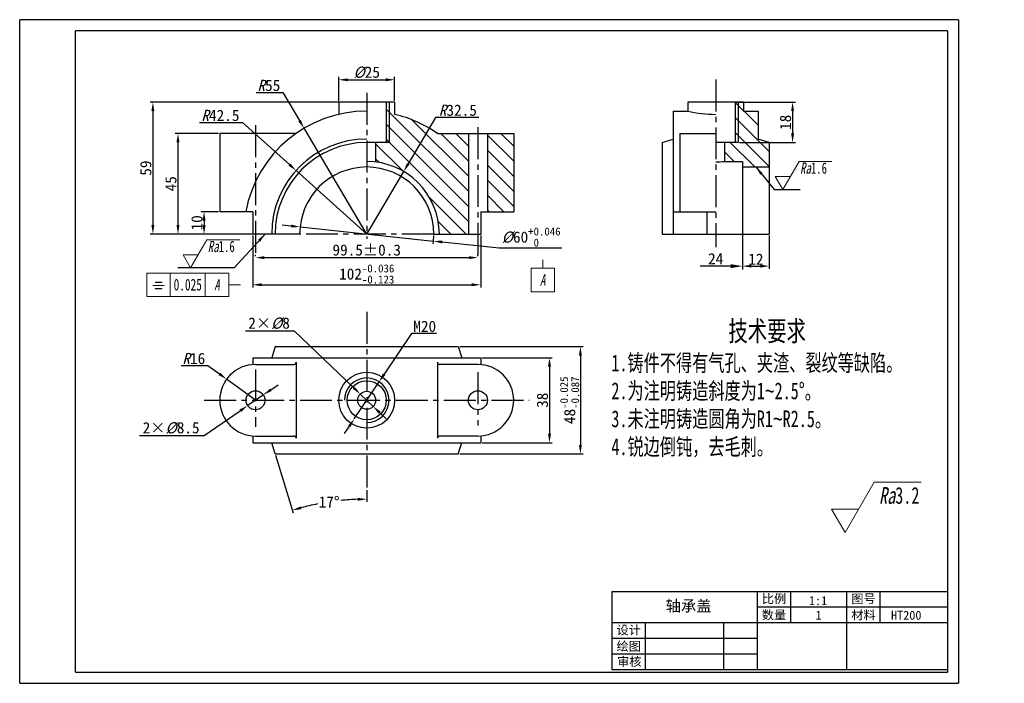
# Model space of a CAD drawing. Header units: millimetres. Extents: x 558 to 998, y 15 to 312.
import ezdxf

# ---------------------------------------------------------------- set-up
doc = ezdxf.new("R2010")
doc.units = ezdxf.units.MM
doc.header["$LTSCALE"] = 1.5
doc.linetypes.add('CENTER2', pattern=[28.575, 19.05, -3.175, 3.175, -3.175])
doc.layers.add('1轮廓实线层', color=7, linetype='Continuous', lineweight=30)
for name, color, linetype in [('2细线层', 7, 'Continuous'), ('3中心线层', 7, 'CENTER2'), ('5剖面线层', 7, 'Continuous'), ('6文字层', 7, 'Continuous'), ('7标注层', 7, 'Continuous'), ('8符号标注层', 7, 'Continuous')]:
    doc.layers.add(name, color=color, linetype=linetype)
doc.layers.add('图框', color=7, linetype='Continuous', lineweight=30, plot=False)
doc.layers.add('实体层', color=7, linetype='Continuous', lineweight=30, plot=False)
doc.layers.add('细实线层', color=7, linetype='Continuous', plot=False)
doc.styles.add('PC_TEXTSTYLE', font='simfang.ttf', dxfattribs={"width": 0.707})
doc.styles.add('PC_TEXTSTYLE5', font='simfang.ttf', dxfattribs={"width": 0.707})
doc.styles.get("Standard").update_dxf_attribs({"font": 'simfang.ttf'})
doc.styles.add('ZWISOGDT', font='ISOCP.SHX', dxfattribs={"bigfont": 'GBCBIG.SHX'})
doc.styles.add('样式 1', font='仿宋_GB2312.ttf', dxfattribs={"height": 4})
doc.dimstyles.new('ISO-25', dxfattribs={"dimtxt": 5, "dimasz": 4, "dimexe": 1.25, "dimexo": 0.625, "dimtad": 1, "dimdsep": 46, "dimtxsty": 'Standard', "dimcen": 2.5, "dimadec": 0, "dimazin": 0, "dimtfac": 1, "dimtmove": 0, "dimatfit": 3, "dimfxl": 1, "dimarcsym": 0})

# ---------------------------------------------------------------- blocks, each defined once
blk = doc.blocks.new('*D4')
at = {"layer": '7标注层', "color": 0, "lineweight": -2, "transparency": 16777216}
for p, q in [((700.65, 275.38), (700.65, 286.04)), ((704.65, 284.79), (721.65, 284.79)), ((725.65, 275.38), (725.65, 286.04))]:
    blk.add_line(p, q, dxfattribs=at)
at = {"layer": '7标注层', "color": 0, "transparency": 16777216}
for points in [[(704.65, 285.45), (704.65, 284.12), (700.65, 284.79)], [(721.65, 285.45), (721.65, 284.12), (725.65, 284.79)]]:
    blk.add_solid(points, dxfattribs=at)
at = {"layer": 'Defpoints', "color": 0, "transparency": 16777216}
for p in [(725.65, 284.79), (700.65, 274.76), (725.65, 274.76)]:
    blk.add_point(p, dxfattribs=at)
at = {"layer": '7标注层', "color": 0, "transparency": 16777216, "insert": (713.15, 288.08), "char_height": 5, "attachment_point": 5}
blk.add_mtext('{\\fFangSong|b0|i1|c134|p49;%%C}25', dxfattribs=at)
blk = doc.blocks.new('*D5')
at = {"layer": '7标注层', "color": 0, "lineweight": -2, "transparency": 16777216}
for p, q in [((646.78, 225.76), (639.12, 225.76)), ((640.37, 221.76), (640.37, 219.76)), ((661.53, 215.76), (639.12, 215.76))]:
    blk.add_line(p, q, dxfattribs=at)
at = {"layer": '7标注层', "color": 0, "transparency": 16777216}
for points in [[(639.7, 221.76), (641.04, 221.76), (640.37, 225.76)], [(639.7, 219.76), (641.04, 219.76), (640.37, 215.76)]]:
    blk.add_solid(points, dxfattribs=at)
at = {"layer": 'Defpoints', "color": 0, "transparency": 16777216}
for p in [(647.4, 225.76), (640.37, 215.76), (662.15, 215.76)]:
    blk.add_point(p, dxfattribs=at)
at = {"layer": '7标注层', "color": 0, "transparency": 16777216, "insert": (637.22, 220.76), "char_height": 5, "attachment_point": 5, "rotation": 90}
blk.add_mtext('10', dxfattribs=at)
blk = doc.blocks.new('*D6')
at = {"layer": '7标注层', "color": 0, "lineweight": -2, "transparency": 16777216}
for p, q in [((646.78, 260.76), (627.46, 260.76)), ((628.71, 256.76), (628.71, 219.76)), ((661.53, 215.76), (627.46, 215.76))]:
    blk.add_line(p, q, dxfattribs=at)
at = {"layer": '7标注层', "color": 0, "transparency": 16777216}
for points in [[(628.05, 256.76), (629.38, 256.76), (628.71, 260.76)], [(628.05, 219.76), (629.38, 219.76), (628.71, 215.76)]]:
    blk.add_solid(points, dxfattribs=at)
at = {"layer": 'Defpoints', "color": 0, "transparency": 16777216}
for p in [(647.4, 260.76), (628.71, 215.76), (662.15, 215.76)]:
    blk.add_point(p, dxfattribs=at)
at = {"layer": '7标注层', "color": 0, "transparency": 16777216, "insert": (625.56, 238.26), "char_height": 5, "attachment_point": 5, "rotation": 90}
blk.add_mtext('45', dxfattribs=at)
blk = doc.blocks.new('*D7')
at = {"layer": '7标注层', "color": 0, "lineweight": -2, "transparency": 16777216}
for p, q in [((712.53, 274.76), (616.24, 274.76)), ((617.49, 270.76), (617.49, 219.76)), ((682.53, 215.76), (616.24, 215.76))]:
    blk.add_line(p, q, dxfattribs=at)
at = {"layer": '7标注层', "color": 0, "transparency": 16777216}
for points in [[(616.82, 270.76), (618.16, 270.76), (617.49, 274.76)], [(616.82, 219.76), (618.16, 219.76), (617.49, 215.76)]]:
    blk.add_solid(points, dxfattribs=at)
at = {"layer": 'Defpoints', "color": 0, "transparency": 16777216}
for p in [(713.15, 274.76), (617.49, 215.76), (683.15, 215.76)]:
    blk.add_point(p, dxfattribs=at)
at = {"layer": '7标注层', "color": 0, "transparency": 16777216, "insert": (614.34, 245.26), "char_height": 5, "attachment_point": 5, "rotation": 90}
blk.add_mtext('59', dxfattribs=at)
blk = doc.blocks.new('*D8')
at = {"layer": '7标注层', "color": 0, "lineweight": -2, "transparency": 16777216}
for p, q in [((663.4, 205.81), (663.4, 206.44)), ((667.4, 205.19), (758.9, 205.19)), ((762.9, 205.81), (762.9, 206.44))]:
    blk.add_line(p, q, dxfattribs=at)
at = {"layer": '7标注层', "color": 0, "transparency": 16777216}
for points in [[(667.4, 205.85), (667.4, 204.52), (663.4, 205.19)], [(758.9, 205.85), (758.9, 204.52), (762.9, 205.19)]]:
    blk.add_solid(points, dxfattribs=at)
at = {"layer": 'Defpoints', "color": 0, "transparency": 16777216}
for p in [(663.4, 205.19), (762.9, 205.19), (762.9, 205.19)]:
    blk.add_point(p, dxfattribs=at)
at = {"layer": '7标注层', "color": 0, "transparency": 16777216, "insert": (713.15, 208.57), "char_height": 5, "attachment_point": 5}
blk.add_mtext('{\\A1;99.5{}{\\C7;%%p0.3}}', dxfattribs=at)
blk = doc.blocks.new('*D9')
at = {"layer": '7标注层', "color": 0, "lineweight": -2, "transparency": 16777216}
for p, q in [((662.15, 215.13), (662.15, 191.8)), ((764.15, 215.13), (764.15, 191.8)), ((666.15, 193.05), (760.15, 193.05))]:
    blk.add_line(p, q, dxfattribs=at)
at = {"layer": '7标注层', "color": 0, "transparency": 16777216}
for points in [[(666.15, 193.72), (666.15, 192.39), (662.15, 193.05)], [(760.15, 193.72), (760.15, 192.39), (764.15, 193.05)]]:
    blk.add_solid(points, dxfattribs=at)
at = {"layer": 'Defpoints', "color": 0, "transparency": 16777216}
for p in [(662.15, 215.76), (764.15, 215.76), (764.15, 193.05)]:
    blk.add_point(p, dxfattribs=at)
at = {"layer": '7标注层', "color": 0, "transparency": 16777216, "insert": (713.15, 197.88), "char_height": 5, "attachment_point": 5}
blk.add_mtext('{\\A1;102{}{\\H0.71x;\\C7;\\S-0.036^ -0.123;}}', dxfattribs=at)
blk = doc.blocks.new('*D10')
at = {"layer": '7标注层', "color": 0, "lineweight": -2, "transparency": 16777216}
for p, q in [((764.78, 160.36), (796.17, 160.36)), ((794.92, 156.36), (794.92, 126.36)), ((764.78, 122.36), (796.17, 122.36))]:
    blk.add_line(p, q, dxfattribs=at)
at = {"layer": '7标注层', "color": 0, "transparency": 16777216}
for points in [[(794.25, 156.36), (795.58, 156.36), (794.92, 160.36)], [(794.25, 126.36), (795.58, 126.36), (794.92, 122.36)]]:
    blk.add_solid(points, dxfattribs=at)
at = {"layer": 'Defpoints', "color": 0, "transparency": 16777216}
for p in [(764.15, 160.36), (764.15, 122.36), (794.92, 122.36)]:
    blk.add_point(p, dxfattribs=at)
at = {"layer": '7标注层', "color": 0, "transparency": 16777216, "insert": (791.76, 141.36), "char_height": 5, "attachment_point": 5, "rotation": 90}
blk.add_mtext('38', dxfattribs=at)
blk = doc.blocks.new('*D11')
at = {"layer": '7标注层', "color": 0, "lineweight": -2, "transparency": 16777216}
for p, q in [((754.75, 165.36), (809.98, 165.36)), ((808.73, 161.36), (808.73, 121.36)), ((754.75, 117.36), (809.98, 117.36))]:
    blk.add_line(p, q, dxfattribs=at)
at = {"layer": '7标注层', "color": 0, "transparency": 16777216}
for points in [[(808.06, 161.36), (809.4, 161.36), (808.73, 165.36)], [(808.06, 121.36), (809.4, 121.36), (808.73, 117.36)]]:
    blk.add_solid(points, dxfattribs=at)
at = {"layer": 'Defpoints', "color": 0, "transparency": 16777216}
for p in [(754.12, 165.36), (754.12, 117.36), (808.73, 117.36)]:
    blk.add_point(p, dxfattribs=at)
at = {"layer": '7标注层', "color": 0, "transparency": 16777216, "insert": (803.92, 141.36), "char_height": 5, "attachment_point": 5, "rotation": 90}
blk.add_mtext('{\\A1;48{}{\\H0.71x;\\C7;\\S-0.025^ -0.087;}}', dxfattribs=at)
blk = doc.blocks.new('*D12')
at = {"layer": '7标注层', "color": 0, "lineweight": -2, "transparency": 16777216}
for p, q in [((878.63, 274.76), (904.91, 274.76)), ((903.66, 270.76), (903.66, 260.76)), ((879.88, 256.76), (904.91, 256.76))]:
    blk.add_line(p, q, dxfattribs=at)
at = {"layer": '7标注层', "color": 0, "transparency": 16777216}
for points in [[(902.99, 270.76), (904.33, 270.76), (903.66, 274.76)], [(902.99, 260.76), (904.33, 260.76), (903.66, 256.76)]]:
    blk.add_solid(points, dxfattribs=at)
at = {"layer": 'Defpoints', "color": 0, "transparency": 16777216}
for p in [(878.01, 274.76), (879.26, 256.76), (903.66, 256.76)]:
    blk.add_point(p, dxfattribs=at)
at = {"layer": '7标注层', "color": 0, "transparency": 16777216, "insert": (900.51, 265.76), "char_height": 5, "attachment_point": 5, "rotation": 90}
blk.add_mtext('18', dxfattribs=at)
blk = doc.blocks.new('*D13')
at = {"layer": '7标注层', "color": 0, "lineweight": -2, "transparency": 16777216}
for p, q in [((881.26, 215.13), (881.26, 200.14)), ((893.26, 215.13), (893.26, 200.14)), ((885.26, 201.39), (889.26, 201.39))]:
    blk.add_line(p, q, dxfattribs=at)
at = {"layer": '7标注层', "color": 0, "transparency": 16777216}
for points in [[(885.26, 202.05), (885.26, 200.72), (881.26, 201.39)], [(889.26, 202.05), (889.26, 200.72), (893.26, 201.39)]]:
    blk.add_solid(points, dxfattribs=at)
at = {"layer": 'Defpoints', "color": 0, "transparency": 16777216}
for p in [(881.26, 215.76), (893.26, 215.76), (893.26, 201.39)]:
    blk.add_point(p, dxfattribs=at)
at = {"layer": '7标注层', "color": 0, "transparency": 16777216, "insert": (887.26, 204.51), "char_height": 5, "attachment_point": 5}
blk.add_mtext('12', dxfattribs=at)
blk = doc.blocks.new('*D14')
at = {"layer": '7标注层', "color": 0, "lineweight": -2, "transparency": 16777216}
for p, q in [((672.36, 116.77), (680.26, 90.94)), ((713.15, 101.2), (713.15, 95.85))]:
    blk.add_line(p, q, dxfattribs=at)
for start, end in [(92.0149, 95.8616), (101.1567, 104.9851)]:
    blk.add_arc((713.15, -16.65), 113.75, start, end, dxfattribs=at)
at = {"layer": '7标注层', "color": 0, "transparency": 16777216}
for points in [[(709.14, 97.7), (709.16, 96.36), (713.15, 97.1)], [(683.92, 92.59), (683.55, 93.87), (679.89, 92.13)]]:
    blk.add_solid(points, dxfattribs=at)
at = {"layer": 'Defpoints', "color": 0, "transparency": 16777216}
for p in [(713.15, 180.91), (670.65, 122.36), (672.18, 117.36), (713.15, 101.82), (701.92, 96.55)]:
    blk.add_point(p, dxfattribs=at)
at = {"layer": '7标注层', "color": 0, "transparency": 16777216, "insert": (696.34, 95.85), "char_height": 5, "attachment_point": 5}
blk.add_mtext('17°', dxfattribs=at)
blk = doc.blocks.new('*D15')
at = {"layer": '7标注层', "color": 0, "lineweight": -2, "transparency": 16777216}
for p, q in [((743.99, 267.97), (731.71, 247.18)), ((763.25, 267.97), (743.99, 267.97)), ((713.15, 215.76), (729.68, 243.74))]:
    blk.add_line(p, q, dxfattribs=at)
at = {"layer": '7标注层', "color": 0, "transparency": 16777216}
blk.add_solid([(731.14, 247.52), (732.29, 246.84), (729.68, 243.74)], dxfattribs=at)
at = {"layer": 'Defpoints', "color": 0, "transparency": 16777216}
for p in [(729.68, 243.74), (713.15, 215.76)]:
    blk.add_point(p, dxfattribs=at)
at = {"layer": '7标注层', "color": 0, "transparency": 16777216, "insert": (753.93, 271.14), "char_height": 5, "attachment_point": 5}
blk.add_mtext('{\\fFangSong|b0|i1|c134|p49;R}32.5', dxfattribs=at)
blk = doc.blocks.new('*D16')
at = {"layer": '7标注层', "color": 0, "lineweight": -2, "transparency": 16777216}
for p, q in [((638.4, 265.64), (657.65, 265.64)), ((657.65, 265.64), (678.57, 246.84)), ((713.15, 215.76), (681.54, 244.17))]:
    blk.add_line(p, q, dxfattribs=at)
at = {"layer": '7标注层', "color": 0, "transparency": 16777216}
blk.add_solid([(679.01, 247.34), (678.12, 246.35), (681.54, 244.17)], dxfattribs=at)
at = {"layer": 'Defpoints', "color": 0, "transparency": 16777216}
for p in [(681.54, 244.17), (713.15, 215.76)]:
    blk.add_point(p, dxfattribs=at)
at = {"layer": '7标注层', "color": 0, "transparency": 16777216, "insert": (647.71, 268.81), "char_height": 5, "attachment_point": 5}
blk.add_mtext('{\\fFangSong|b0|i1|c134|p49;R}42.5', dxfattribs=at)
blk = doc.blocks.new('*D17')
at = {"layer": '7标注层', "color": 0, "lineweight": -2, "transparency": 16777216}
for p, q in [((663.72, 279.07), (675.66, 279.07)), ((675.66, 279.07), (683.09, 266.52)), ((713.15, 215.76), (685.13, 263.08))]:
    blk.add_line(p, q, dxfattribs=at)
at = {"layer": '7标注层', "color": 0, "transparency": 16777216}
blk.add_solid([(683.67, 266.86), (682.52, 266.18), (685.13, 263.08)], dxfattribs=at)
at = {"layer": 'Defpoints', "color": 0, "transparency": 16777216}
for p in [(685.13, 263.08), (713.15, 215.76)]:
    blk.add_point(p, dxfattribs=at)
at = {"layer": '7标注层', "color": 0, "transparency": 16777216, "insert": (669.38, 282.23), "char_height": 5, "attachment_point": 5}
blk.add_mtext('{\\fFangSong|b0|i1|c134|p49;R}55', dxfattribs=at)
blk = doc.blocks.new('*D18')
at = {"layer": '7标注层', "color": 0, "lineweight": -2, "transparency": 16777216}
for p, q in [((630.11, 156.88), (642.13, 156.88)), ((642.13, 156.88), (647.24, 153.15)), ((663.4, 141.36), (650.47, 150.79))]:
    blk.add_line(p, q, dxfattribs=at)
at = {"layer": '7标注层', "color": 0, "transparency": 16777216}
blk.add_solid([(647.64, 153.69), (646.85, 152.61), (650.47, 150.79)], dxfattribs=at)
at = {"layer": 'Defpoints', "color": 0, "transparency": 16777216}
for p in [(650.47, 150.79), (663.4, 141.36)]:
    blk.add_point(p, dxfattribs=at)
at = {"layer": '7标注层', "color": 0, "transparency": 16777216, "insert": (635.81, 160.03), "char_height": 5, "attachment_point": 5}
blk.add_mtext('{\\fFangSong|b0|i1|c134|p49;R}16', dxfattribs=at)
blk = doc.blocks.new('*D19')
at = {"layer": '7标注层', "color": 0, "lineweight": -2, "transparency": 16777216}
for p, q in [((679.34, 219.34), (675.36, 219.76)), ((683.32, 218.92), (742.98, 212.59)), ((772.37, 209.48), (746.96, 212.17)), ((800.4, 209.48), (772.37, 209.48))]:
    blk.add_line(p, q, dxfattribs=at)
blk.add_arc((713.15, 215.76), 30, 351.5597, 358.8063, dxfattribs=at)
at = {"layer": '7标注层', "color": 0, "transparency": 16777216}
for points in [[(679.41, 220), (679.27, 218.68), (683.32, 218.92)], [(747.03, 212.83), (746.89, 211.51), (742.98, 212.59)]]:
    blk.add_solid(points, dxfattribs=at)
at = {"layer": 'Defpoints', "color": 0, "transparency": 16777216}
for p in [(683.32, 218.92), (742.98, 212.59)]:
    blk.add_point(p, dxfattribs=at)
at = {"layer": '7标注层', "color": 0, "transparency": 16777216, "insert": (786.7, 214.4), "char_height": 5, "attachment_point": 5}
blk.add_mtext('{\\A1;{\\ffangsong|b0|i1|c134|p49;%%c}{60}{}{\\H0.71x;\\C7;\\S+0.046^  0;}}', dxfattribs=at)
blk = doc.blocks.new('*D20')
at = {"layer": '7标注层', "color": 0, "lineweight": -2, "transparency": 16777216}
for p, q in [((670.2, 146.03), (673.5, 148.3)), ((666.9, 143.77), (659.9, 138.96)), ((640.49, 125.64), (656.6, 136.7)), ((611.44, 125.64), (640.49, 125.64))]:
    blk.add_line(p, q, dxfattribs=at)
at = {"layer": '7标注层', "color": 0, "transparency": 16777216}
for points in [[(669.83, 146.58), (670.58, 145.48), (666.9, 143.77)], [(656.22, 137.25), (656.98, 136.15), (659.9, 138.96)]]:
    blk.add_solid(points, dxfattribs=at)
at = {"layer": 'Defpoints', "color": 0, "transparency": 16777216}
for p in [(666.9, 143.77), (659.9, 138.96)]:
    blk.add_point(p, dxfattribs=at)
at = {"layer": '7标注层', "color": 0, "transparency": 16777216, "insert": (625.65, 128.94), "char_height": 5, "attachment_point": 5}
blk.add_mtext('2×{\\fFangSong|b0|i1|c134|p49;%%C}8.5', dxfattribs=at)
blk = doc.blocks.new('*D21')
at = {"layer": '7标注层', "color": 0, "lineweight": -2, "transparency": 16777216}
for p, q in [((658.91, 172.48), (680.68, 172.48)), ((680.68, 172.48), (707.37, 146.9)), ((716.04, 138.6), (710.26, 144.13)), ((718.93, 135.83), (721.81, 133.06))]:
    blk.add_line(p, q, dxfattribs=at)
at = {"layer": '7标注层', "color": 0, "transparency": 16777216}
for points in [[(707.84, 147.38), (706.91, 146.42), (710.26, 144.13)], [(719.39, 136.31), (718.47, 135.35), (716.04, 138.6)]]:
    blk.add_solid(points, dxfattribs=at)
at = {"layer": 'Defpoints', "color": 0, "transparency": 16777216}
for p in [(710.26, 144.13), (716.04, 138.6)]:
    blk.add_point(p, dxfattribs=at)
at = {"layer": '7标注层', "color": 0, "transparency": 16777216, "insert": (669.48, 175.78), "char_height": 5, "attachment_point": 5}
blk.add_mtext('2×{\\fFangSong|b0|i1|c134|p49;%%C}8', dxfattribs=at)
blk = doc.blocks.new('*D22')
at = {"layer": '7标注层', "color": 0, "lineweight": -2, "transparency": 16777216}
for p, q in [((733.21, 171.25), (720.95, 152.99)), ((744.37, 171.25), (733.21, 171.25)), ((707.58, 133.06), (718.72, 149.67)), ((705.35, 129.74), (703.12, 126.42))]:
    blk.add_line(p, q, dxfattribs=at)
at = {"layer": '7标注层', "color": 0, "transparency": 16777216}
for points in [[(720.4, 153.36), (721.51, 152.62), (718.72, 149.67)], [(704.8, 130.11), (705.9, 129.37), (707.58, 133.06)]]:
    blk.add_solid(points, dxfattribs=at)
at = {"layer": 'Defpoints', "color": 0, "transparency": 16777216}
for p in [(718.72, 149.67), (707.58, 133.06)]:
    blk.add_point(p, dxfattribs=at)
at = {"layer": '7标注层', "color": 0, "transparency": 16777216, "insert": (739.1, 174.4), "char_height": 5, "attachment_point": 5}
blk.add_mtext('M20', dxfattribs=at)

msp = doc.modelspace()

# ---------------------------------------------------------------- hatches: boundary and pattern name
at = {"layer": '5剖面线层'}
h = msp.add_hatch(dxfattribs=at)
h.set_pattern_fill('ANSI31', color=256, scale=1.5, angle=90)
h.set_pattern_definition([(135, (717.1505, 215.756), (-3.3676, -3.3676), [])])
h.paths.add_polyline_path([(717.15, 248.009), (717.15, 256.756), (723.15, 256.756), (723.15, 274.756), (725.65, 274.756), (725.65, 269.317, -0.096114), (744.773, 260.756), (758.65, 260.756), (758.65, 215.756), (745.65, 215.756, 0.3785183)])
h.paths.add_polyline_path([(767.15, 260.756), (767.15, 225.756), (778.9, 225.756), (778.9, 260.756)])
h.paths.add_polyline_path([(721.9, 256.756), (721.9, 274.756), (723.15, 274.756), (723.15, 256.756)])
h = msp.add_hatch(dxfattribs=at)
h.set_pattern_fill('ANSI31', color=256, scale=1.5, angle=90)
h.set_pattern_definition([(135, (873.2576, 245.756), (-3.3676, -3.3676), [])])
h.paths.add_polyline_path([(888.258, 270.756), (881.758, 270.756), (881.758, 274.756), (879.258, 274.756), (879.258, 256.756), (873.258, 256.756), (873.258, 248.256), (881.258, 248.256), (881.258, 245.756), (893.258, 245.756), (893.258, 256.727), (888.258, 258.256)])
h.paths.add_polyline_path([(879.258, 274.756), (878.008, 274.756), (878.008, 256.756), (879.258, 256.756)], flags=17)

# ---------------------------------------------------------------- linework, layer by layer
at = {"layer": '1轮廓实线层'}
for p, q in [((582.904, 19.684), (582.904, 306.684)), ((972.904, 306.684), (582.904, 306.684)), ((972.904, 306.684), (972.904, 19.684)), ((700.65, 274.756), (700.65, 269.317)), ((725.65, 274.756), (700.65, 274.756)), ((721.9, 274.756), (721.9, 256.756)), ((725.65, 274.756), (725.65, 269.317)), ((881.758, 274.756), (856.758, 274.756)), ((856.758, 274.756), (856.758, 270.756)), ((878.008, 274.756), (878.008, 256.756)), ((881.758, 274.756), (881.758, 270.756)), ((850.258, 270.756), (850.258, 215.756)), ((850.258, 270.756), (856.758, 270.756)), ((881.758, 270.756), (888.258, 270.756)), ((888.258, 270.756), (888.258, 258.256)), ((681.528, 260.756), (647.4, 260.756)), ((647.4, 260.756), (647.4, 225.756)), ((744.773, 260.756), (778.9, 260.756)), ((758.65, 260.756), (758.65, 215.756)), ((767.15, 260.756), (767.15, 225.756)), ((778.9, 260.756), (778.9, 225.756)), ((853.258, 260.756), (853.258, 225.756)), ((853.258, 260.756), (869.258, 260.756)), ((723.15, 256.756), (713.15, 256.756)), ((717.15, 256.756), (717.15, 248.009)), ((845.258, 256.727), (850.258, 258.256)), ((845.258, 256.727), (845.258, 215.756)), ((879.258, 256.756), (869.258, 256.756)), ((873.258, 256.756), (873.258, 248.256)), ((893.258, 256.727), (888.258, 258.256)), ((893.258, 256.727), (893.258, 215.756)), ((873.258, 248.256), (881.258, 248.256)), ((881.258, 248.256), (881.258, 215.756)), ((881.258, 245.756), (893.258, 245.756)), ((662.15, 225.756), (647.4, 225.756)), ((662.15, 225.756), (662.15, 215.756)), ((764.15, 225.756), (778.9, 225.756)), ((764.15, 225.756), (764.15, 215.756)), ((850.258, 225.756), (869.258, 225.756)), ((865.458, 215.756), (865.458, 225.756)), ((683.15, 215.756), (662.15, 215.756)), ((743.15, 215.756), (764.15, 215.756)), ((845.258, 215.756), (893.258, 215.756)), ((672.179, 165.364), (670.65, 160.364)), ((672.179, 165.364), (754.122, 165.364)), ((754.122, 165.364), (755.65, 160.364)), ((662.15, 160.364), (764.15, 160.364)), ((662.15, 160.364), (662.15, 157.315)), ((764.15, 160.364), (764.15, 157.315)), ((663.4, 157.364), (680.528, 157.364)), ((681.528, 158.364), (681.528, 124.364)), ((744.773, 158.364), (744.773, 124.364)), ((762.9, 157.364), (745.773, 157.364)), ((662.15, 125.412), (662.15, 122.364)), ((663.4, 125.364), (680.528, 125.364)), ((762.9, 125.364), (745.773, 125.364)), ((764.15, 125.412), (764.15, 122.364)), ((662.15, 122.364), (764.15, 122.364)), ((672.179, 117.364), (670.65, 122.364)), ((754.122, 117.364), (755.65, 122.364)), ((672.179, 117.364), (754.122, 117.364)), ((582.904, 19.684), (972.904, 19.684))]:
    msp.add_line(p, q, dxfattribs=at)
for centre, radius in [((713.15, 141.364), 12.5), ((713.15, 141.364), 8.75), ((663.4, 141.364), 4.25), ((713.15, 141.364), 4), ((762.9, 141.364), 4.25)]:
    msp.add_circle(centre, radius, dxfattribs=at)
for centre, radius, start, end in [((713.15, 215.756), 55, 90, 169.52432), ((713.15, 215.756), 55, 54.9032, 76.86344), ((869.258, 324.317), 55, 256.86344, 270), ((713.15, 215.756), 42.5, 90, 180), ((713.15, 215.756), 40.971, 90, 180), ((713.15, 215.756), 32.5, 0, 90), ((869.258, 280.509), 32.5, 270, 277.06971), ((713.15, 215.756), 30, 0, 180), ((663.4, 141.364), 16, 90, 270), ((680.528, 158.364), 1, 270, 0), ((745.773, 158.364), 1, 180, 270), ((762.9, 141.364), 16, 270, 90), ((680.528, 124.364), 1, 360, 90), ((745.773, 124.364), 1, 90, 180)]:
    msp.add_arc(centre, radius, start, end, dxfattribs=at)
at = {"layer": '2细线层'}
for p, q in [((557.904, 14.684), (557.904, 311.684)), ((977.904, 311.684), (557.904, 311.684)), ((977.904, 311.684), (977.904, 14.684)), ((723.15, 274.756), (723.15, 256.756)), ((879.258, 274.756), (879.258, 256.756)), ((557.904, 14.684), (977.904, 14.684))]:
    msp.add_line(p, q, dxfattribs=at)
msp.add_arc((713.15, 141.364), 10, 270, 180, dxfattribs=at)
at = {"layer": '3中心线层', "ltscale": 0.5}
for p, q in [((869.258, 284.923), (869.258, 209.862)), ((713.15, 278.987), (713.15, 213.541)), ((663.4, 264.465), (663.4, 205.188)), ((762.9, 263.602), (762.9, 205.188)), ((743.15, 215.756), (683.15, 215.756)), ((713.15, 180.907), (713.15, 101.82)), ((663.4, 155.178), (663.4, 129.457)), ((762.9, 153.883), (762.9, 130.01)), ((640.453, 141.364), (785.848, 141.364))]:
    msp.add_line(p, q, dxfattribs=at)
at = {"layer": '7标注层'}
for p, q in [((881.258, 215.756), (881.258, 199.886)), ((876.008, 201.386), (862.341, 201.386))]:
    msp.add_line(p, q, dxfattribs=at)
msp.add_solid([(876.008, 200.511), (876.008, 202.261), (881.258, 201.386)], dxfattribs=at)
at = {"layer": '8符号标注层', "color": 7, "lineweight": 0}
for p, q in [((899.305, 235.664), (906.579, 248.264)), ((906.579, 248.264), (921.283, 248.264)), ((895.91, 241.544), (899.305, 235.664)), ((895.91, 241.544), (902.699, 241.544)), ((634.36, 200.594), (641.634, 213.194)), ((641.634, 213.194), (656.338, 213.194)), ((630.965, 206.474), (634.36, 200.594)), ((630.965, 206.474), (637.754, 206.474)), ((791.894, 204.226), (791.894, 200.439)), ((614.79, 198.305), (614.79, 187.805)), ((614.79, 198.305), (625.29, 198.305)), ((625.29, 198.305), (625.29, 187.805)), ((625.29, 198.305), (640.896, 198.305)), ((640.896, 198.305), (640.896, 187.805)), ((640.896, 198.305), (651.396, 198.305)), ((651.396, 198.305), (651.396, 187.805)), ((786.644, 200.439), (786.644, 189.939)), ((797.144, 200.439), (786.644, 200.439)), ((797.144, 189.939), (797.144, 200.439)), ((656.646, 193.055), (651.396, 193.055)), ((656.144, 193.055), (656.646, 193.055)), ((786.644, 189.939), (797.144, 189.939)), ((614.79, 187.805), (625.29, 187.805)), ((625.29, 187.805), (640.896, 187.805)), ((640.896, 187.805), (651.396, 187.805)), ((927.14, 82.14), (940.131, 104.64)), ((940.131, 104.64), (961.137, 104.64)), ((921.078, 92.64), (927.14, 82.14)), ((921.078, 92.64), (933.203, 92.64))]:
    msp.add_line(p, q, dxfattribs=at)
at = {"layer": '8符号标注层', "color": 7}
for points in [[(788.863, 209.476), (791.894, 204.226), (794.925, 209.476), (788.863, 209.476)], [(661.394, 193.055), (656.144, 193.933), (656.144, 192.176), (661.394, 193.055)]]:
    msp.add_solid(points, dxfattribs=at)
at = {"layer": '图框'}
msp.add_line((972.904, 55.753), (972.904, 20.753), dxfattribs=at)
at = {"layer": '实体层', "lineweight": 30}
for p, q in [((822.904, 20.753), (822.904, 55.753)), ((822.904, 55.753), (972.904, 55.753))]:
    msp.add_line(p, q, dxfattribs=at)
at = {"layer": '实体层'}
for p, q in [((972.904, 55.753), (972.904, 20.753)), ((972.904, 20.753), (822.904, 20.753))]:
    msp.add_line(p, q, dxfattribs=at)
at = {"layer": '细实线层'}
for p, q in [((887.904, 20.753), (887.904, 55.753)), ((902.904, 41.753), (902.904, 55.753)), ((927.904, 20.753), (927.904, 55.753)), ((942.904, 41.753), (942.904, 55.753)), ((972.904, 48.753), (887.904, 48.753)), ((972.904, 41.753), (822.904, 41.753)), ((837.904, 20.753), (837.904, 41.753)), ((872.904, 20.753), (872.904, 41.753)), ((887.904, 34.753), (822.904, 34.753)), ((887.904, 27.753), (822.904, 27.753))]:
    msp.add_line(p, q, dxfattribs=at)

# ---------------------------------------------------------------- texts
at = {"layer": '6文字层', "insert": (822.594, 176.841), "char_height": 9, "attachment_point": 1, "style": 'PC_TEXTSTYLE5'}
msp.add_mtext_dynamic_manual_height_columns('\\pxqc;技术要求\\P\\pq*;{\\H0.83333x;1.铸件不得有气孔、夹渣、裂纹等缺陷。\\P2.为注明铸造斜度为1\\fArial|b0|i0|c0|p34;~\\fFangSong|b0|i0|c134|p49;2.5°。\\P3.未注明铸造圆角为R1\\fArial|b0|i0|c0|p34;~\\fFangSong|b0|i0|c134|p49;R2.5。\\P4.锐边倒钝，去毛刺。}', width=139.3681, gutter_width=12.5, heights=[0], dxfattribs=at)
at = {"layer": '8符号标注层', "color": 7}
for s, insert, char_height, attachment_point, style in [('{\\fFangSong|b0|i1|c134|p49;Ra}1.6', (919.066, 247.772), 5, 3, 'PC_TEXTSTYLE'), ('{\\fFangSong|b0|i1|c134|p49;Ra}1.6', (654.121, 212.702), 5, 3, 'PC_TEXTSTYLE'), ('{\\W1.0\\Famgdt;i}', (620.04, 193.055), 5.25, 5, 'ZWISOGDT'), ('0.025', (633.093, 193.055), 5.25, 5, 'PC_TEXTSTYLE'), ('{\\fFangSong|b0|i1|c134|p49;A}', (646.146, 193.055), 5, 5, 'PC_TEXTSTYLE'), ('{\\fFangSong|b0|i1|c134|p49;A}', (791.894, 195.189), 5, 5, 'PC_TEXTSTYLE'), ('{\\fFangSong|b0|i1|c134|p49;Ra}3.2', (942.381, 94.89), 7.5, 7, 'PC_TEXTSTYLE')]:
    msp.add_mtext(s, dxfattribs=dict(at, insert=insert, char_height=char_height, attachment_point=attachment_point, style=style))
at = {"layer": '图框', "attachment_point": 5, "style": '样式 1'}
for s, insert, char_height, width in [('轴承盖', (857.124, 49.044), 5, 90), ('比例', (895.372, 52.318), 4, 22.67104), ('1:1', (915.046, 51.641), 4, 20), ('图号', (935.372, 52.318), 4, 22.67104), ('数量', (895.365, 45.058), 4, 22.67104), ('1', (915.278, 45.157), 4, 20), ('材料', (935.365, 45.058), 4, 22.67104), ('HT200', (954.519, 45.108), 4, 20), ('设计', (830.372, 38.318), 4, 22.67104), ('绘图', (830.365, 31.058), 4, 22.67104), ('审核', (830.615, 24.19), 4, 22.67104)]:
    msp.add_mtext(s, dxfattribs=dict(at, insert=insert, char_height=char_height, width=width))

# ---------------------------------------------------------------- dimensions: what is measured, and where the dimension line sits
at = {"layer": '7标注层'}
for base, p1, p2, text, override, picture, middle in [((725.65, 284.785), (700.65, 274.756), (725.65, 274.756), '{\\fFangSong|b0|i1|c134|p49;%%C}<>', {"dimtxsty": 'Standard'}, '*D4', (713.15, 288.081)), ((764.15, 193.055), (662.15, 215.756), (764.15, 215.756), '{\\A1;<>{}{\\H0.71x;\\C7;\\S-0.036^ -0.123;}}', {"dimgap": 0.625, "dimtad": 1, "dimjust": 0, "dimdec": 2, "dimlfac": 1, "dimpost": '<>', "dimse1": 0, "dimse2": 0, "dimsd1": 0, "dimsd2": 0, "dimtol": 0, "dimlim": 0, "dimtp": -0.036, "dimtm": 0.123, "dimtdec": 3, "dimtofl": 1, "dimtvp": 0.1}, '*D9', (713.15, 197.88)), ((762.9, 205.188), (663.4, 205.188), (762.9, 205.188), '{\\A1;<>{}{\\C7;%%p0.3}}', {"dimgap": 0.625, "dimtad": 1, "dimjust": 0, "dimdec": 2, "dimlfac": 1, "dimpost": '<>', "dimse1": 0, "dimse2": 0, "dimsd1": 0, "dimsd2": 0, "dimtol": 0, "dimlim": 0, "dimtp": 0.3, "dimtm": 0.3, "dimtdec": 2, "dimtofl": 1, "dimtvp": 0.1}, '*D8', (713.15, 208.57))]:
    dim = msp.add_linear_dim(base=base, p1=p1, p2=p2, text=text, dimstyle='ISO-25', override=override, dxfattribs=at)
    dim.commit()
    dim.dimension.update_dxf_attribs({"geometry": picture, "text_midpoint": middle})
for center, mpoint, text, picture, middle in [((713.15, 215.756), (685.129, 263.083), '{\\fFangSong|b0|i1|c134|p49;R}55', '*D17', (669.378, 279.075)), ((713.15, 215.756), (729.679, 243.739), '{\\fFangSong|b0|i1|c134|p49;R}32.5', '*D15', (753.933, 267.973)), ((713.15, 215.756), (681.543, 244.168), '{\\fFangSong|b0|i1|c134|p49;R}42.5', '*D16', (647.715, 265.642)), ((663.4, 141.364), (650.474, 150.793), '{\\fFangSong|b0|i1|c134|p49;R}16', '*D18', (635.808, 156.878))]:
    dim = msp.add_radius_dim(center=center, mpoint=mpoint, text=text, dimstyle='ISO-25', override={"dimtih": 1, "dimtoh": 1, "dimtxsty": 'Standard'}, dxfattribs=at)
    dim.commit()
    dim.dimension.update_dxf_attribs({"geometry": picture, "text_midpoint": middle, "dimtype": 164})
for base, p1, p2, picture, middle in [((617.49, 215.756), (713.15, 274.756), (683.15, 215.756), '*D7', (614.336, 245.256)), ((903.662, 256.756), (878.008, 274.756), (879.258, 256.756), '*D12', (900.508, 265.756)), ((628.714, 215.756), (647.4, 260.756), (662.15, 215.756), '*D6', (625.561, 238.256)), ((640.37, 215.756), (647.4, 225.756), (662.15, 215.756), '*D5', (637.216, 220.756)), ((794.917, 122.364), (764.15, 160.364), (764.15, 122.364), '*D10', (791.764, 141.364))]:
    dim = msp.add_linear_dim(base=base, p1=p1, p2=p2, angle=90, dimstyle='ISO-25', dxfattribs=at)
    dim.commit()
    dim.dimension.update_dxf_attribs({"geometry": picture, "text_midpoint": middle})
for p1, p2, text, override, picture, middle in [((683.318, 218.919), (742.983, 212.593), '{\\A1;{\\ffangsong|b0|i1|c134|p49;%%c}{60}{}{\\H0.71x;\\C7;\\S+0.046^  0;}}', {"dimgap": 0.625, "dimtad": 1, "dimtih": 0, "dimtoh": 1, "dimdec": 2, "dimlfac": 1, "dimpost": '<>', "dimtxsty": 'Standard', "dimcen": 0, "dimse1": 0, "dimse2": 0, "dimsd1": 0, "dimsd2": 0, "dimtol": 0, "dimlim": 0, "dimtp": 0.046, "dimtm": 0, "dimtdec": 3, "dimtix": 0, "dimtofl": 1, "dimatfit": 3, "dimtvp": 0.1}, '*D19', (772.373, 209.476)), ((716.038, 138.596), (710.263, 144.131), '2×{\\fFangSong|b0|i1|c134|p49;%%C}8', {"dimtih": 1, "dimtoh": 1, "dimtxsty": 'Standard'}, '*D21', (669.484, 172.48)), ((707.578, 133.06), (718.723, 149.667), 'M20', {"dimtih": 1, "dimtoh": 1, "dimtxsty": 'Standard'}, '*D22', (739.102, 171.245)), ((666.905, 143.768), (659.896, 138.959), '2×{\\fFangSong|b0|i1|c134|p49;%%C}8.5', {"dimtih": 1, "dimtoh": 1, "dimtxsty": 'Standard'}, '*D20', (625.65, 125.641))]:
    dim = msp.add_diameter_dim_2p(p1=p1, p2=p2, text=text, dimstyle='ISO-25', override=override, dxfattribs=at)
    dim.commit()
    dim.dimension.update_dxf_attribs({"geometry": picture, "text_midpoint": middle, "dimtype": 163})
dim = msp.add_linear_dim(base=(893.258, 201.386), p1=(881.258, 215.756), p2=(893.258, 215.756), dimstyle='ISO-25', dxfattribs=at)
dim.commit()
dim.dimension.update_dxf_attribs({"geometry": '*D13', "text_midpoint": (887.258, 204.511)})
dim = msp.add_angular_dim_2l(base=(701.919, 96.546), line1=((672.179, 117.364), (670.65, 122.364)), line2=((713.15, 180.907), (713.15, 101.82)), dimstyle='ISO-25', override={"dimtih": 1, "dimtoh": 1}, dxfattribs=at)
dim.commit()
dim.dimension.update_dxf_attribs({"geometry": '*D14', "text_midpoint": (696.337, 95.852)})
dim = msp.add_linear_dim(base=(808.732, 117.364), p1=(754.122, 165.364), p2=(754.122, 117.364), angle=90, text='{\\A1;<>{}{\\H0.71x;\\C7;\\S-0.025^ -0.087;}}', dimstyle='ISO-25', override={"dimgap": 0.625, "dimtad": 1, "dimjust": 0, "dimdec": 2, "dimlfac": 1, "dimpost": '<>', "dimse1": 0, "dimse2": 0, "dimsd1": 0, "dimsd2": 0, "dimtol": 0, "dimlim": 0, "dimtp": -0.025, "dimtm": 0.087, "dimtdec": 3, "dimtofl": 1, "dimtvp": 0.1}, dxfattribs=at)
dim.commit()
dim.dimension.update_dxf_attribs({"geometry": '*D11', "text_midpoint": (803.916, 141.364)})

# ---------------------------------------------------------------- leaders
for points in [[(887.258, 245.756), (895.458, 235.664), (907.036, 235.664)], [(667.708, 215.756), (653.911, 200.594), (628.606, 200.594)]]:
    msp.add_leader(points, dimstyle='ISO-25', override={"dimgap": 0.625, "dimtad": 0, "dimtih": 1, "dimtoh": 1}, dxfattribs=at)

# ---------------------------------------------------------------- next in the draw order: texts
at = {"layer": '7标注层', "color": 3, "insert": (869.258, 204.693), "char_height": 5, "attachment_point": 5, "style": 'PC_TEXTSTYLE', "bg_fill": 3, "box_fill_scale": 1.1, "bg_fill_color": 257, "bg_fill_transparency": 0}
msp.add_mtext('{\\W1;\\C256;24}', dxfattribs=at)

doc.saveas('drawing.dxf')
